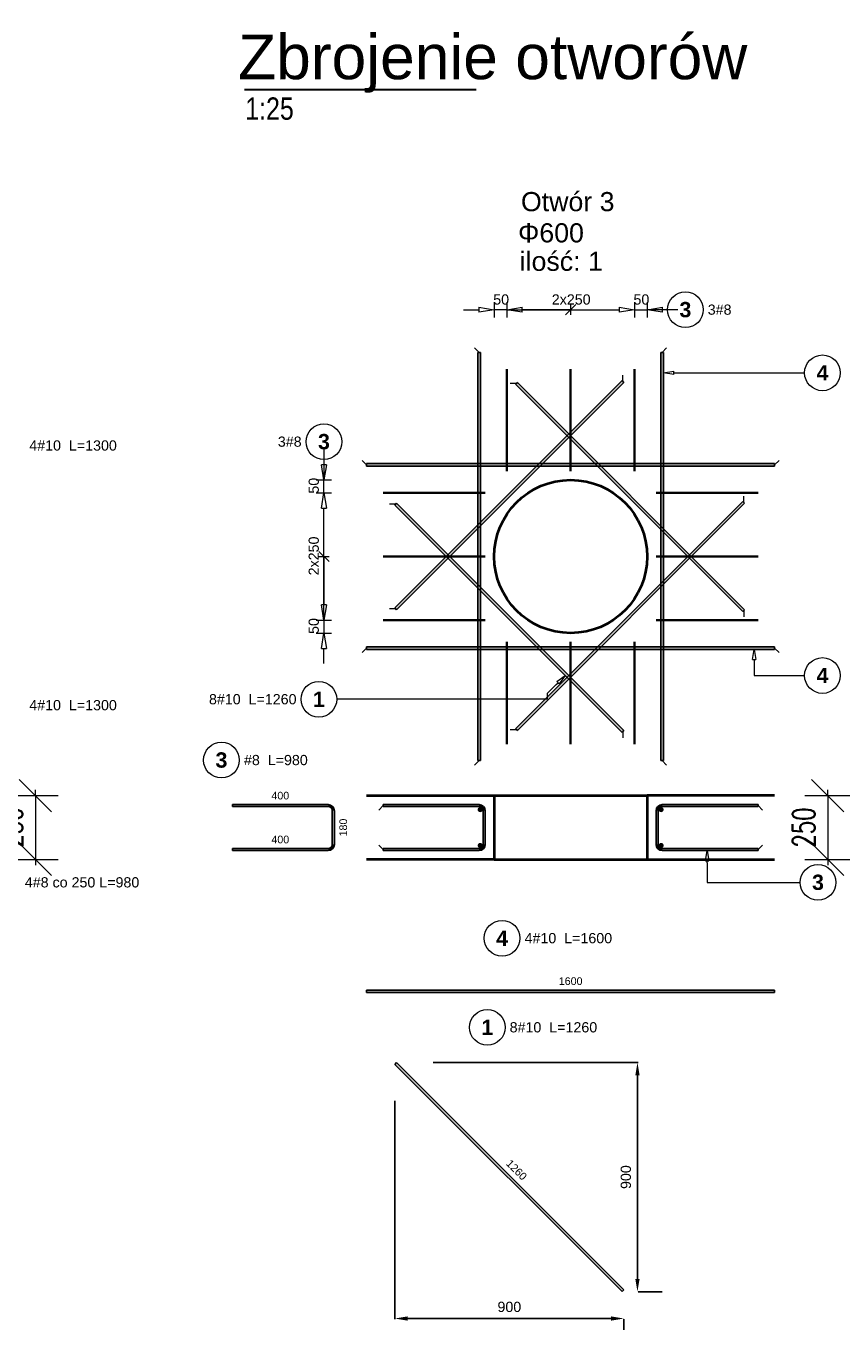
# Model space of a CAD drawing. Extents: x -1474 to 242612, y -5719 to 75879.
# Tile 6 of 9: x 119528 to 122728, y -631 to 4481. Entities that reach past the tile are written whole.
import ezdxf
from ezdxf.enums import TextEntityAlignment as Align

# ---------------------------------------------------------------- set-up
doc = ezdxf.new("R2010")
doc.units = 0
doc.header["$LTSCALE"] = 10
doc.header["$MEASUREMENT"] = 0
for name, color, linetype, lineweight in [('P-Linia1', 3, 'Continuous', 40), ('P-Linia3', 6, 'Continuous', 60), ('P-Wymiar', 254, 'Continuous', 9), ('RCAD_deskowanie', 3, 'Continuous', 40)]:
    doc.layers.add(name, color=color, linetype=linetype, lineweight=lineweight)
for name, color, linetype in [('RCAD_kształt pręta', 7, 'Continuous'), ('RCAD_opis kształtu pręta', 7, 'Continuous'), ('RCAD_opis rozkładu', 7, 'Continuous'), ('RCAD_pręt wyrzucony', 130, 'Continuous'), ('RCAD_pręty punktowe', 7, 'Continuous'), ('RCAD_rozkład pręta', 7, 'Continuous'), ('RCAD_symbole graficzne', 7, 'Continuous')]:
    doc.layers.add(name, color=color, linetype=linetype)
doc.styles.add('_Fdelita opis', font='arial.ttf')
doc.styles.add('ROMANS', font='romans.shx', dxfattribs={"width": 0.7})
doc.styles.add('style1', font='arial.ttf')
doc.styles.add('style3', font='arialbd.ttf')
doc.dimstyles.new('A50', dxfattribs={"dimscale": 50, "dimtxt": 1.75, "dimasz": 0.1, "dimexe": 0, "dimexo": 0, "dimgap": 1, "dimtad": 1, "dimdec": 4, "dimrnd": 0.1, "dimdsep": 46, "dimtxsty": 'ROMANS', "dimblk": '[[[[[[[[', "dimcen": 2, "dimdle": 2, "dimse1": 1, "dimse2": 1, "dimclrd": 256, "dimclrt": 1, "dimadec": 0, "dimazin": 0, "dimtfac": 1, "dimtdec": 4, "dimtix": 1, "dimtmove": 2, "dimatfit": 3, "dimldrblk": '[[[[[[[[', "dimfxl": 1, "dimtvp": 0.6, "dimtolj": 1, "dimlwd": -1, "dimarcsym": 0})
doc.dimstyles.new('RBCT DIM 20', dxfattribs={"dimtxt": 40, "dimasz": 50, "dimexe": 2.5, "dimexo": 150, "dimgap": 25, "dimtad": 1, "dimdec": 0, "dimzin": 1, "dimtxsty": 'style1', "dimcen": 50, "dimclrd": 8, "dimclre": 8, "dimclrt": 2, "dimadec": 0, "dimazin": 0, "dimtfac": 1, "dimtdec": 0, "dimtmove": 0, "dimatfit": 3, "dimfxl": 1, "dimarcsym": 0})

# ---------------------------------------------------------------- blocks, each defined once
blk = doc.blocks.new('*D381')
at = {"layer": 'Defpoints', "color": 0, "transparency": 16777216}
for p in [(120974.7, 417.5), (121872.7, -480.6), (121872.7, -585.9)]:
    blk.add_point(p, dxfattribs=at)
at = {"layer": 'P-Wymiar', "color": 8, "lineweight": -2, "transparency": 16777216}
for p, q in [((120974.7, 267.5), (120974.7, -588.4)), ((121024.7, -585.9), (121822.7, -585.9)), ((121872.7, -630.6), (121872.7, -588.4))]:
    blk.add_line(p, q, dxfattribs=at)
at = {"layer": 'P-Wymiar', "color": 8, "transparency": 16777216}
for points in [[(121024.7, -577.6), (121024.7, -594.2), (120974.7, -585.9)], [(121822.7, -577.6), (121822.7, -594.2), (121872.7, -585.9)]]:
    blk.add_solid(points, dxfattribs=at)
at = {"layer": 'P-Wymiar', "color": 2, "transparency": 16777216, "insert": (121423.7, -540.5), "char_height": 40, "attachment_point": 5, "style": 'style1'}
blk.add_mtext('900', dxfattribs=at)
blk = doc.blocks.new('*D382')
at = {"layer": 'Defpoints', "color": 0, "transparency": 16777216}
for p in [(120974.7, 417.5), (121872.7, -480.6), (121926.1, -480.6)]:
    blk.add_point(p, dxfattribs=at)
at = {"layer": 'P-Wymiar', "color": 8, "lineweight": -2, "transparency": 16777216}
for p, q in [((121124.7, 417.5), (121928.6, 417.5)), ((121926.1, 367.5), (121926.1, -430.6)), ((122022.7, -480.6), (121928.6, -480.6))]:
    blk.add_line(p, q, dxfattribs=at)
at = {"layer": 'P-Wymiar', "color": 8, "transparency": 16777216}
for points in [[(121917.8, 367.5), (121934.5, 367.5), (121926.1, 417.5)], [(121917.8, -430.6), (121934.5, -430.6), (121926.1, -480.6)]]:
    blk.add_solid(points, dxfattribs=at)
at = {"layer": 'P-Wymiar', "color": 2, "transparency": 16777216, "insert": (121880.7, -31.5), "char_height": 40, "attachment_point": 5, "rotation": 90, "style": 'style1'}
blk.add_mtext('900', dxfattribs=at)
blk = doc.blocks.new('[[[[[[[[')
at = {"layer": 'P-Wymiar'}
for p, q in [((-12.7, -12.7), (12.7, 12.7)), ((0, 18), (0, -18)), ((0, 0), (-4.6, 0))]:
    blk.add_line(p, q, dxfattribs=at)
blk = doc.blocks.new('*D388')
at = {"layer": 'Defpoints', "color": 0, "transparency": 16777216}
for p in [(120426, 1463.8), (119564.8, 1213.8), (120426, 1213.8)]:
    blk.add_point(p, dxfattribs=at)
at = {"layer": 'P-Wymiar', "transparency": 16777216}
for p, q in [((119564.8, 1468.8), (119564.8, 1473.8)), ((119564.8, 1463.8), (119564.8, 1213.8)), ((119564.8, 1208.8), (119564.8, 1203.8))]:
    blk.add_line(p, q, dxfattribs=at)
at = {"layer": 'P-Wymiar', "transparency": 16777216, "xscale": 5, "yscale": 5, "zscale": 5}
for p, rotation in [((119564.8, 1463.8), 270), ((119564.8, 1213.8), 90)]:
    blk.add_blockref('[[[[[[[[', p, dxfattribs=dict(at, rotation=rotation))
at = {"layer": 'P-Wymiar', "color": 1, "transparency": 16777216, "insert": (119471, 1338.8), "char_height": 87.5, "attachment_point": 5, "rotation": 90, "style": 'ROMANS'}
blk.add_mtext('\\A1;250', dxfattribs=at)
blk = doc.blocks.new('*D389')
at = {"layer": 'Defpoints', "color": 0, "transparency": 16777216}
for p in [(123533.5, 1463.8), (122672.3, 1213.8), (123533.5, 1213.8)]:
    blk.add_point(p, dxfattribs=at)
at = {"layer": 'P-Wymiar', "transparency": 16777216}
for p, q in [((122672.3, 1468.8), (122672.3, 1473.8)), ((122672.3, 1463.8), (122672.3, 1213.8)), ((122672.3, 1208.8), (122672.3, 1203.8))]:
    blk.add_line(p, q, dxfattribs=at)
at = {"layer": 'P-Wymiar', "transparency": 16777216, "xscale": 5, "yscale": 5, "zscale": 5}
for p, rotation in [((122672.3, 1463.8), 270), ((122672.3, 1213.8), 90)]:
    blk.add_blockref('[[[[[[[[', p, dxfattribs=dict(at, rotation=rotation))
at = {"layer": 'P-Wymiar', "color": 1, "transparency": 16777216, "insert": (122578.5, 1338.8), "char_height": 87.5, "attachment_point": 5, "rotation": 90, "style": 'ROMANS'}
blk.add_mtext('\\A1;250', dxfattribs=at)

msp = doc.modelspace()

# ---------------------------------------------------------------- hatches: boundary and pattern name
at = {"layer": 'RCAD_kształt pręta'}
for points in [[(121300.10931, 3201.33345), (121310.10931, 3201.33345), (121310.10931, 1601.33345), (121300.10931, 1601.33345)], [(122028.10931, 1601.33345), (122018.10931, 1601.33345), (122018.10931, 3201.33345), (122028.10931, 3201.33345)], [(121865.63474, 3090.76256), (121872.70581, 3083.69149), (120981.75126, 2192.73695), (120974.68019, 2199.80802)], [(121448.44174, 3076.62043), (121455.51281, 3083.69149), (122346.46735, 2192.73695), (122339.39628, 2185.66588)], [(122464.10931, 2765.33345), (122464.10931, 2755.33345), (120864.10931, 2755.33345), (120864.10931, 2765.33345)], [(120974.68019, 2602.85888), (120981.75126, 2609.92995), (121872.70581, 1718.97541), (121865.63474, 1711.90434)], [(122339.39628, 2617.00102), (122346.46735, 2609.92995), (121455.51281, 1718.97541), (121448.44174, 1726.04647)], [(120864.10931, 2037.33345), (120864.10931, 2047.33345), (122464.10931, 2047.33345), (122464.10931, 2037.33345)], [(120929.10931, 1420.83345), (120929.10931, 1428.83345), (121305.10931, 1428.83345), (121305.10931, 1420.83345)], [(121321.10931, 1404.83345), (121329.10931, 1404.83345), (121329.10931, 1272.83345), (121321.10931, 1272.83345)], [(122007.10931, 1272.83345), (121999.10931, 1272.83345), (121999.10931, 1404.83345), (122007.10931, 1404.83345)], [(122023.10931, 1420.83345), (122023.10931, 1428.83345), (122399.10931, 1428.83345), (122399.10931, 1420.83345)], [(121305.10931, 1256.83345), (121305.10931, 1248.83345), (120929.10931, 1248.83345), (120929.10931, 1256.83345)], [(122399.10931, 1256.83345), (122399.10931, 1248.83345), (122023.10931, 1248.83345), (122023.10931, 1256.83345)]]:
    msp.add_hatch(color=4, dxfattribs=at).paths.add_polyline_path(points, flags=0)
h = msp.add_hatch(color=4, dxfattribs=at)
edge = h.paths.add_edge_path(flags=0)
edge.add_line((121329.10931, 1404.83345), (121321.10931, 1404.83345))
edge.add_arc((121305.10931, 1404.83345), 16, 0, 90)
edge.add_line((121305.10931, 1420.83345), (121305.10931, 1428.83345))
edge.add_arc((121305.10931, 1404.83345), 24, 360, 450, ccw=False)
h = msp.add_hatch(color=4, dxfattribs=at)
edge = h.paths.add_edge_path(flags=0)
edge.add_line((122023.10931, 1428.83345), (122023.10931, 1420.83345))
edge.add_arc((122023.10931, 1404.83345), 16, 90, 180)
edge.add_line((122007.10931, 1404.83345), (121999.10931, 1404.83345))
edge.add_arc((122023.10931, 1404.83345), 24, 450, 540, ccw=False)
h = msp.add_hatch(color=4, dxfattribs=at)
edge = h.paths.add_edge_path(flags=0)
edge.add_line((121305.10931, 1248.83345), (121305.10931, 1256.83345))
edge.add_arc((121305.10931, 1272.83345), 16, -90, 0)
edge.add_line((121321.10931, 1272.83345), (121329.10931, 1272.83345))
edge.add_arc((121305.10931, 1272.83345), 24, 270, 360, ccw=False)
h = msp.add_hatch(color=4, dxfattribs=at)
edge = h.paths.add_edge_path(flags=0)
edge.add_line((121999.10931, 1272.83345), (122007.10931, 1272.83345))
edge.add_arc((122023.10931, 1272.83345), 16, 180, 270)
edge.add_line((122023.10931, 1256.83345), (122023.10931, 1248.83345))
edge.add_arc((122023.10931, 1272.83345), 24, 540, 630, ccw=False)
at = {"layer": 'RCAD_pręt wyrzucony'}
for points in [[(120337.44467, 1420.83345), (120337.44467, 1428.83345), (120713.44467, 1428.83345), (120713.44467, 1420.83345)], [(120729.44467, 1404.83345), (120737.44467, 1404.83345), (120737.44467, 1272.83345), (120729.44467, 1272.83345)], [(120713.44467, 1256.83345), (120713.44467, 1248.83345), (120337.44467, 1248.83345), (120337.44467, 1256.83345)], [(120864.10931, 691.55253), (120864.10931, 701.55253), (122464.10931, 701.55253), (122464.10931, 691.55253)], [(120974.68019, 410.40447), (120981.75126, 417.47554), (121872.70581, -473.479), (121865.63474, -480.55007)]]:
    msp.add_hatch(color=4, dxfattribs=at).paths.add_polyline_path(points, flags=0)
h = msp.add_hatch(color=4, dxfattribs=at)
edge = h.paths.add_edge_path(flags=0)
edge.add_line((120737.44467, 1404.83345), (120729.44467, 1404.83345))
edge.add_arc((120713.44467, 1404.83345), 16, 0, 90)
edge.add_line((120713.44467, 1420.83345), (120713.44467, 1428.83345))
edge.add_arc((120713.44467, 1404.83345), 24, 360, 450, ccw=False)
h = msp.add_hatch(color=4, dxfattribs=at)
edge = h.paths.add_edge_path(flags=0)
edge.add_line((120713.44467, 1248.83345), (120713.44467, 1256.83345))
edge.add_arc((120713.44467, 1272.83345), 16, -90, 0)
edge.add_line((120729.44467, 1272.83345), (120737.44467, 1272.83345))
edge.add_arc((120713.44467, 1272.83345), 24, 270, 360, ccw=False)
at = {"layer": 'RCAD_pręty punktowe'}
h = msp.add_hatch(color=1, dxfattribs=at)
edge = h.paths.add_edge_path(flags=0)
edge.add_arc((121309.35195, 1409.07609), 10, 0, 360)
h = msp.add_hatch(color=1, dxfattribs=at)
edge = h.paths.add_edge_path(flags=0)
edge.add_arc((122018.86667, 1409.07609), 10, 0, 360)
h = msp.add_hatch(color=1, dxfattribs=at)
edge = h.paths.add_edge_path(flags=0)
edge.add_arc((121309.35195, 1268.59081), 10, 0, 360)
h = msp.add_hatch(color=1, dxfattribs=at)
edge = h.paths.add_edge_path(flags=0)
edge.add_arc((122018.86667, 1268.59081), 10, 0, 360)

# ---------------------------------------------------------------- linework, layer by layer
at = {"layer": 'P-Linia3', "color": 6, "linetype": 'Continuous', "lineweight": 30}
msp.add_line((120384.70498, 4232.30049), (121293.36804, 4232.30049), dxfattribs=at)
at = {"layer": 'RCAD_deskowanie'}
for points in [[(120864.10931, 1463.83345), (121364.10931, 1463.83345), (121364.10931, 1213.83345), (120864.10931, 1213.83345)], [(121364.10931, 1463.83345), (121964.10931, 1463.83345)], [(122464.10931, 1463.83345), (121964.10931, 1463.83345), (121964.10931, 1213.83345), (122464.10931, 1213.83345)], [(121364.10931, 1213.83345), (121964.10931, 1213.83345)]]:
    msp.add_lwpolyline(points, dxfattribs=at)
at = {"layer": 'RCAD_deskowanie', "linetype": 'Continuous'}
msp.add_circle((121664.10931, 2401.33345), 300, dxfattribs=at)
at = {"layer": 'RCAD_kształt pręta', "color": 2, "lineweight": 5}
for p, q in [((121305.10931, 3201.33345), (121287.60931, 3218.83345)), ((122023.10931, 3201.33345), (122040.60931, 3218.83345)), ((121451.97727, 3080.15596), (121427.22853, 3080.15596)), ((121869.17027, 3087.22703), (121869.17027, 3111.97576)), ((120864.10931, 2760.33345), (120846.60931, 2777.83345)), ((122464.10931, 2760.33345), (122481.60931, 2777.83345)), ((122342.93182, 2613.46548), (122342.93182, 2638.21422)), ((120978.21573, 2606.39442), (120953.46699, 2606.39442)), ((120978.21573, 2196.27248), (120953.46699, 2196.27248)), ((122342.93182, 2189.20141), (122342.93182, 2164.45268)), ((120864.10931, 2042.33345), (120846.60931, 2024.83345)), ((122464.10931, 2042.33345), (122481.60931, 2024.83345)), ((121451.97727, 1722.51094), (121427.22853, 1722.51094)), ((121869.17027, 1715.43987), (121869.17027, 1690.69113)), ((121305.10931, 1601.33345), (121287.60931, 1583.83345)), ((122023.10931, 1601.33345), (122040.60931, 1583.83345)), ((120929.10931, 1424.83345), (120911.60931, 1407.33345)), ((122399.10931, 1424.83345), (122416.60931, 1407.33345)), ((120929.10931, 1252.83345), (120911.60931, 1270.33345)), ((122399.10931, 1252.83345), (122416.60931, 1270.33345))]:
    msp.add_line(p, q, dxfattribs=at)
at = {"layer": 'RCAD_kształt pręta', "color": 4}
for p, q in [((121300.10931, 3201.33345), (121300.10931, 1601.33345)), ((121310.10931, 3201.33345), (121300.10931, 3201.33345)), ((121310.10931, 3201.33345), (121310.10931, 1601.33345)), ((122018.10931, 1601.33345), (122018.10931, 3201.33345)), ((122018.10931, 3201.33345), (122028.10931, 3201.33345)), ((122028.10931, 1601.33345), (122028.10931, 3201.33345)), ((121865.63474, 3090.76256), (120974.68019, 2199.80802)), ((121872.70581, 3083.69149), (120981.75126, 2192.73695)), ((121455.51281, 3083.69149), (121448.44174, 3076.62043)), ((121448.44174, 3076.62043), (122339.39628, 2185.66588)), ((121455.51281, 3083.69149), (122346.46735, 2192.73695)), ((121872.70581, 3083.69149), (121865.63474, 3090.76256)), ((122464.10931, 2765.33345), (120864.10931, 2765.33345)), ((120864.10931, 2755.33345), (120864.10931, 2765.33345)), ((122464.10931, 2755.33345), (122464.10931, 2765.33345)), ((122464.10931, 2755.33345), (120864.10931, 2755.33345)), ((120981.75126, 2609.92995), (120974.68019, 2602.85888)), ((120981.75126, 2609.92995), (121872.70581, 1718.97541)), ((122339.39628, 2617.00102), (121448.44174, 1726.04647)), ((122346.46735, 2609.92995), (121455.51281, 1718.97541)), ((122346.46735, 2609.92995), (122339.39628, 2617.00102)), ((120974.68019, 2602.85888), (121865.63474, 1711.90434)), ((120981.75126, 2192.73695), (120974.68019, 2199.80802)), ((122346.46735, 2192.73695), (122339.39628, 2185.66588)), ((120864.10931, 2047.33345), (122464.10931, 2047.33345)), ((120864.10931, 2047.33345), (120864.10931, 2037.33345)), ((122464.10931, 2047.33345), (122464.10931, 2037.33345)), ((120864.10931, 2037.33345), (122464.10931, 2037.33345)), ((121455.51281, 1718.97541), (121448.44174, 1726.04647)), ((121872.70581, 1718.97541), (121865.63474, 1711.90434)), ((121310.10931, 1601.33345), (121300.10931, 1601.33345)), ((122018.10931, 1601.33345), (122028.10931, 1601.33345)), ((120929.10931, 1428.83345), (121305.10931, 1428.83345)), ((120929.10931, 1428.83345), (120929.10931, 1420.83345)), ((120929.10931, 1420.83345), (121305.10931, 1420.83345)), ((121321.10931, 1404.83345), (121321.10931, 1272.83345)), ((121329.10931, 1404.83345), (121329.10931, 1272.83345)), ((121999.10931, 1272.83345), (121999.10931, 1404.83345)), ((122007.10931, 1272.83345), (122007.10931, 1404.83345)), ((122023.10931, 1428.83345), (122399.10931, 1428.83345)), ((122023.10931, 1420.83345), (122399.10931, 1420.83345)), ((122399.10931, 1428.83345), (122399.10931, 1420.83345)), ((121305.10931, 1256.83345), (120929.10931, 1256.83345)), ((120929.10931, 1248.83345), (120929.10931, 1256.83345)), ((121305.10931, 1248.83345), (120929.10931, 1248.83345)), ((122399.10931, 1256.83345), (122023.10931, 1256.83345)), ((122399.10931, 1248.83345), (122023.10931, 1248.83345)), ((122399.10931, 1248.83345), (122399.10931, 1256.83345))]:
    msp.add_line(p, q, dxfattribs=at)
for centre, radius, start, end in [((121305.10931, 1404.83345), 24, 360, 90), ((121305.10931, 1404.83345), 16, 360, 90), ((122023.10931, 1404.83345), 24, 90, 180), ((122023.10931, 1404.83345), 16, 90, 180), ((121305.10931, 1272.83345), 16, 270, 0), ((121305.10931, 1272.83345), 24, 270, 0), ((122023.10931, 1272.83345), 24, 180, 270), ((122023.10931, 1272.83345), 16, 180, 270)]:
    msp.add_arc(centre, radius, start, end, dxfattribs=at)
at = {"layer": 'RCAD_opis kształtu pręta', "color": 8, "lineweight": 0}
for p, q in [((122028.10931, 3121.33345), (122068.10931, 3128.00012)), ((122068.10931, 3114.66678), (122028.10931, 3121.33345)), ((122068.10931, 3114.66678), (122068.10931, 3128.00012)), ((122068.10931, 3121.33345), (122068.10931, 3121.33345)), ((122068.10931, 3121.33345), (122581.60931, 3121.33345)), ((122377.44264, 1997.33345), (122384.10931, 2037.33345)), ((122377.44264, 1997.33345), (122390.77597, 1997.33345)), ((122384.10931, 2037.33345), (122390.77597, 1997.33345)), ((122384.10931, 1997.33345), (122384.10931, 1997.33345)), ((122384.10931, 1997.33345), (122384.10931, 1934.83345)), ((121607.54076, 1899.28763), (121572.18542, 1863.9323)), ((121607.54076, 1899.28763), (121614.61183, 1906.3587)), ((121609.89779, 1911.07275), (121642.8961, 1934.64297)), ((121609.89779, 1911.07275), (121619.32588, 1901.64466)), ((121642.8961, 1934.64297), (121619.32588, 1901.64466)), ((122384.10931, 1934.83345), (122581.60931, 1934.83345)), ((121572.18542, 1841.71404), (120746.60931, 1841.71404)), ((121572.18542, 1863.9323), (121572.18542, 1841.71404)), ((122192.44264, 1208.83345), (122199.10931, 1248.83345)), ((122199.10931, 1248.83345), (122205.77597, 1208.83345)), ((122192.44264, 1208.83345), (122205.77597, 1208.83345)), ((122199.10931, 1200.83345), (122199.10931, 1208.83345)), ((122199.10931, 1200.83345), (122199.10931, 1123.83345)), ((122199.10931, 1123.83345), (122564.10931, 1123.83345))]:
    msp.add_line(p, q, dxfattribs=at)
for centre in [(122651.60931, 3121.33345), (122651.60931, 1934.83345), (120676.60931, 1841.71404), (122634.10931, 1123.83345)]:
    msp.add_circle(centre, 70, dxfattribs=at)
at = {"layer": 'RCAD_opis rozkładu', "color": 8, "lineweight": 0}
for p, q in [((121304.10931, 3378.83345), (121364.10931, 3368.83345)), ((121304.10931, 3378.83345), (121304.10931, 3358.83345)), ((121364.10931, 3398.83345), (121364.10931, 3338.83345)), ((121414.10931, 3398.83345), (121414.10931, 3338.83345)), ((121414.10931, 3368.83345), (121474.10931, 3378.83345)), ((121474.10931, 3358.83345), (121474.10931, 3378.83345)), ((121644.10931, 3348.83345), (121684.10931, 3388.83345)), ((121664.10931, 3388.83345), (121664.10931, 3348.83345)), ((121854.10931, 3378.83345), (121914.10931, 3368.83345)), ((121854.10931, 3378.83345), (121854.10931, 3358.83345)), ((121914.10931, 3398.83345), (121914.10931, 3338.83345)), ((121964.10931, 3398.83345), (121964.10931, 3338.83345)), ((121964.10931, 3368.83345), (122024.10931, 3378.83345)), ((122024.10931, 3358.83345), (122024.10931, 3378.83345)), ((121244.10931, 3368.83345), (121304.10931, 3368.83345)), ((121364.10931, 3368.83345), (121304.10931, 3358.83345)), ((121414.10931, 3368.83345), (121364.10931, 3368.83345)), ((121414.10931, 3368.83345), (121664.10931, 3368.83345)), ((121474.10931, 3358.83345), (121414.10931, 3368.83345)), ((121664.10931, 3368.83345), (121474.10931, 3368.83345)), ((121664.10931, 3368.83345), (121854.10931, 3368.83345)), ((121914.10931, 3368.83345), (121854.10931, 3358.83345)), ((121914.10931, 3368.83345), (121964.10931, 3368.83345)), ((122044.10931, 3368.83345), (121964.10931, 3368.83345)), ((122024.10931, 3358.83345), (121964.10931, 3368.83345)), ((122084.10931, 3368.83345), (122024.10931, 3368.83345)), ((120696.60931, 2821.33345), (120696.60931, 2761.33345)), ((120696.60931, 2701.33345), (120686.60931, 2761.33345)), ((120706.60931, 2761.33345), (120686.60931, 2761.33345)), ((120696.60931, 2781.33345), (120696.60931, 2701.33345)), ((120706.60931, 2761.33345), (120696.60931, 2701.33345)), ((120666.60931, 2701.33345), (120726.60931, 2701.33345)), ((120696.60931, 2651.33345), (120696.60931, 2701.33345)), ((120666.60931, 2651.33345), (120726.60931, 2651.33345)), ((120686.60931, 2591.33345), (120696.60931, 2651.33345)), ((120696.60931, 2651.33345), (120706.60931, 2591.33345)), ((120686.60931, 2591.33345), (120706.60931, 2591.33345)), ((120696.60931, 2401.33345), (120696.60931, 2591.33345)), ((120716.60931, 2381.33345), (120676.60931, 2421.33345)), ((120676.60931, 2401.33345), (120716.60931, 2401.33345)), ((120696.60931, 2151.33345), (120696.60931, 2401.33345)), ((120696.60931, 2401.33345), (120696.60931, 2211.33345)), ((120696.60931, 2151.33345), (120686.60931, 2211.33345)), ((120706.60931, 2211.33345), (120686.60931, 2211.33345)), ((120706.60931, 2211.33345), (120696.60931, 2151.33345)), ((120666.60931, 2151.33345), (120726.60931, 2151.33345)), ((120696.60931, 2151.33345), (120696.60931, 2101.33345)), ((120666.60931, 2101.33345), (120726.60931, 2101.33345)), ((120686.60931, 2041.33345), (120696.60931, 2101.33345)), ((120696.60931, 2101.33345), (120706.60931, 2041.33345)), ((120686.60931, 2041.33345), (120706.60931, 2041.33345)), ((120696.60931, 1981.33345), (120696.60931, 2041.33345))]:
    msp.add_line(p, q, dxfattribs=at)
at = {"layer": 'RCAD_opis rozkładu', "lineweight": 0}
for centre in [(122114.10931, 3368.83345), (120696.60931, 2851.33345)]:
    msp.add_circle(centre, 70, dxfattribs=at)
at = {"layer": 'RCAD_pręt wyrzucony', "color": 4}
for p, q in [((120337.44467, 1428.83345), (120713.44467, 1428.83345)), ((120337.44467, 1428.83345), (120337.44467, 1420.83345)), ((120337.44467, 1420.83345), (120713.44467, 1420.83345)), ((120729.44467, 1404.83345), (120729.44467, 1272.83345)), ((120737.44467, 1404.83345), (120737.44467, 1272.83345)), ((120713.44467, 1256.83345), (120337.44467, 1256.83345)), ((120337.44467, 1248.83345), (120337.44467, 1256.83345)), ((120713.44467, 1248.83345), (120337.44467, 1248.83345)), ((120864.10931, 701.55253), (122464.10931, 701.55253)), ((120864.10931, 701.55253), (120864.10931, 691.55253)), ((120864.10931, 691.55253), (122464.10931, 691.55253)), ((122464.10931, 701.55253), (122464.10931, 691.55253)), ((120981.75126, 417.47554), (120974.68019, 410.40447)), ((120974.68019, 410.40447), (121865.63474, -480.55007)), ((120981.75126, 417.47554), (121872.70581, -473.479)), ((121872.70581, -473.479), (121865.63474, -480.55007))]:
    msp.add_line(p, q, dxfattribs=at)
at = {"layer": 'RCAD_pręt wyrzucony', "color": 8, "lineweight": 0}
for centre in [(120294.63494, 1603.20338), (121395.12452, 904.95422), (121337.30505, 555.51477)]:
    msp.add_circle(centre, 70, dxfattribs=at)
at = {"layer": 'RCAD_pręt wyrzucony', "color": 4}
for centre, radius, start, end in [((120713.44467, 1404.83345), 24, 360, 90), ((120713.44467, 1404.83345), 16, 360, 90), ((120713.44467, 1272.83345), 16, 270, 0), ((120713.44467, 1272.83345), 24, 270, 0)]:
    msp.add_arc(centre, radius, start, end, dxfattribs=at)
at = {"layer": 'RCAD_rozkład pręta', "color": 7, "linetype": 'ByBlock', "lineweight": 35}
for p, q in [((121414.10931, 2736.33345), (121414.10931, 3136.33345)), ((121664.10931, 2736.33345), (121664.10931, 3136.33345)), ((121914.10931, 2736.33345), (121914.10931, 3136.33345)), ((121329.10931, 2651.33345), (120929.10931, 2651.33345)), ((121999.10931, 2651.33345), (122399.10931, 2651.33345)), ((121329.10931, 2401.33345), (120929.10931, 2401.33345)), ((121999.10931, 2401.33345), (122399.10931, 2401.33345)), ((121329.10931, 2151.33345), (120929.10931, 2151.33345)), ((121999.10931, 2151.33345), (122399.10931, 2151.33345)), ((121414.10931, 2066.33345), (121414.10931, 1666.33345)), ((121664.10931, 2066.33345), (121664.10931, 1666.33345)), ((121914.10931, 2066.33345), (121914.10931, 1666.33345))]:
    msp.add_line(p, q, dxfattribs=at)

# ---------------------------------------------------------------- texts
at = {"layer": 'P-Linia1', "color": 3, "lineweight": 30, "insert": (120387.99336, 4201.06462), "char_height": 87.5, "attachment_point": 1, "style": '_Fdelita opis'}
msp.add_mtext_dynamic_manual_height_columns('{\\W0.8;1:25}', width=1933.9297709, gutter_width=12.5, heights=[0], dxfattribs=at)
at = {"layer": 'P-Linia3', "color": 6, "lineweight": 30, "style": '_Fdelita opis'}
msp.add_text('Zbrojenie otworów', height=175, dxfattribs=at).set_placement((120359.79513, 4272.53203))
at = {"layer": 'RCAD_opis kształtu pręta', "color": 1, "attachment_point": 5}
for s, insert, char_height, style in [('4', (122651.60931, 3121.33345), 60, 'style3'), ('4#10  L=1300', (119712.70028, 2836.33345), 40, 'style1'), ('4', (122651.60931, 1934.83345), 60, 'style3'), ('4#10  L=1300', (119712.70028, 1818.38666), 40, 'style1'), ('8#10  L=1260', (120417.38693, 1841.71404), 40, 'style1'), ('1', (120676.60931, 1841.71404), 60, 'style3'), ('4#8 co 250 L=980', (119748.01065, 1123.83345), 40, 'style1'), ('3', (122634.10931, 1123.83345), 60, 'style3')]:
    msp.add_mtext(s, dxfattribs=dict(at, insert=insert, char_height=char_height, style=style))
at = {"layer": 'RCAD_opis rozkładu', "color": 2, "char_height": 40, "style": 'style1'}
for s, insert, attachment_point in [('50', (121360.52813, 3388.41053), 7), ('2x250', (121590.13932, 3388.41053), 7), ('50', (121910.52813, 3388.41053), 7), ('3#8 ', (122248.32486, 3368.83345), 5), ('3#8 ', (120562.39375, 2851.33345), 5)]:
    msp.add_mtext(s, dxfattribs=dict(at, insert=insert, attachment_point=attachment_point))
at = {"layer": 'RCAD_opis rozkładu', "char_height": 60, "attachment_point": 5, "style": 'style3'}
for insert in [(122114.10931, 3368.83345), (120696.60931, 2851.33345)]:
    msp.add_mtext('3', dxfattribs=dict(at, insert=insert))
at = {"layer": 'RCAD_opis rozkładu', "color": 2, "char_height": 40, "attachment_point": 7, "rotation": 90, "style": 'style1'}
for s, insert in [('50', (120677.03223, 2647.75228)), ('2x250', (120677.03223, 2327.36346)), ('50', (120677.03223, 2097.75228))]:
    msp.add_mtext(s, dxfattribs=dict(at, insert=insert))
at = {"layer": 'RCAD_pręt wyrzucony', "color": 1, "attachment_point": 5}
for s, insert, char_height, style in [('3', (120294.63494, 1603.20338), 60, 'style3'), ('400', (120525.44467, 1463.83345), 30, 'style1'), ('400', (120525.44467, 1291.83345), 30, 'style1'), ('4', (121395.12452, 904.95422), 60, 'style3'), ('1600', (121664.10931, 736.55253), 30, 'style1'), ('1', (121337.30505, 555.51477), 60, 'style3')]:
    msp.add_mtext(s, dxfattribs=dict(at, insert=insert, char_height=char_height, style=style))
at = {"layer": 'RCAD_pręt wyrzucony', "color": 2, "char_height": 40, "attachment_point": 5, "style": 'style1'}
for s, insert in [('#8  L=980', (120508.08651, 1603.20338)), ('4#10  L=1600', (121655.12452, 904.95422)), ('8#10  L=1260', (121596.52742, 555.51477))]:
    msp.add_mtext(s, dxfattribs=dict(at, insert=insert))
at = {"layer": 'RCAD_pręt wyrzucony', "color": 1, "char_height": 30, "attachment_point": 5, "style": 'style1'}
for s, insert, rotation in [('180', (120772.44467, 1338.83345), 90), ('1260', (121451.97727, -3.25299), 315)]:
    msp.add_mtext(s, dxfattribs=dict(at, insert=insert, rotation=rotation))
at = {"layer": 'RCAD_symbole graficzne', "color": 1, "style": 'style1'}
for s, p in [('Otwór 3', (121652.68142, 3794.69464)), ('Φ600', (121586.93677, 3670.17175)), ('ilość: 1', (121627.20332, 3560.86058))]:
    msp.add_text(s, height=75, dxfattribs=at).set_placement(p, align=Align.MIDDLE)

# ---------------------------------------------------------------- dimensions: what is measured, and where the dimension line sits
at = {"layer": 'P-Wymiar'}
for base, p1, p2, picture, middle in [((119564.77407, 1213.83345), (120425.96601, 1463.83345), (120425.96601, 1213.83345), '*D388', (119471.02407, 1338.83345)), ((122672.26361, 1213.83345), (123533.45554, 1463.83345), (123533.45554, 1213.83345), '*D389', (122578.51361, 1338.83345))]:
    dim = msp.add_linear_dim(base=base, p1=p1, p2=p2, angle=90, dimstyle='A50', dxfattribs=at)
    dim.commit()
    dim.dimension.update_dxf_attribs({"geometry": picture, "text_midpoint": middle})
dim = msp.add_linear_dim(base=(121872.70581, -585.89636), p1=(120974.68019, 417.47554), p2=(121872.70581, -480.55007), text='900', dimstyle='RBCT DIM 20', dxfattribs=at)
dim.commit()
dim.dimension.update_dxf_attribs({"geometry": '*D381', "text_midpoint": (121423.693, -540.47344)})
dim = msp.add_linear_dim(base=(121926.11917, -480.55007), p1=(120974.68019, 417.47554), p2=(121872.70581, -480.55007), angle=90, text='900', dimstyle='RBCT DIM 20', dxfattribs=at)
dim.commit()
dim.dimension.update_dxf_attribs({"geometry": '*D382', "text_midpoint": (121880.69625, -31.53726)})

doc.saveas('drawing.dxf')
